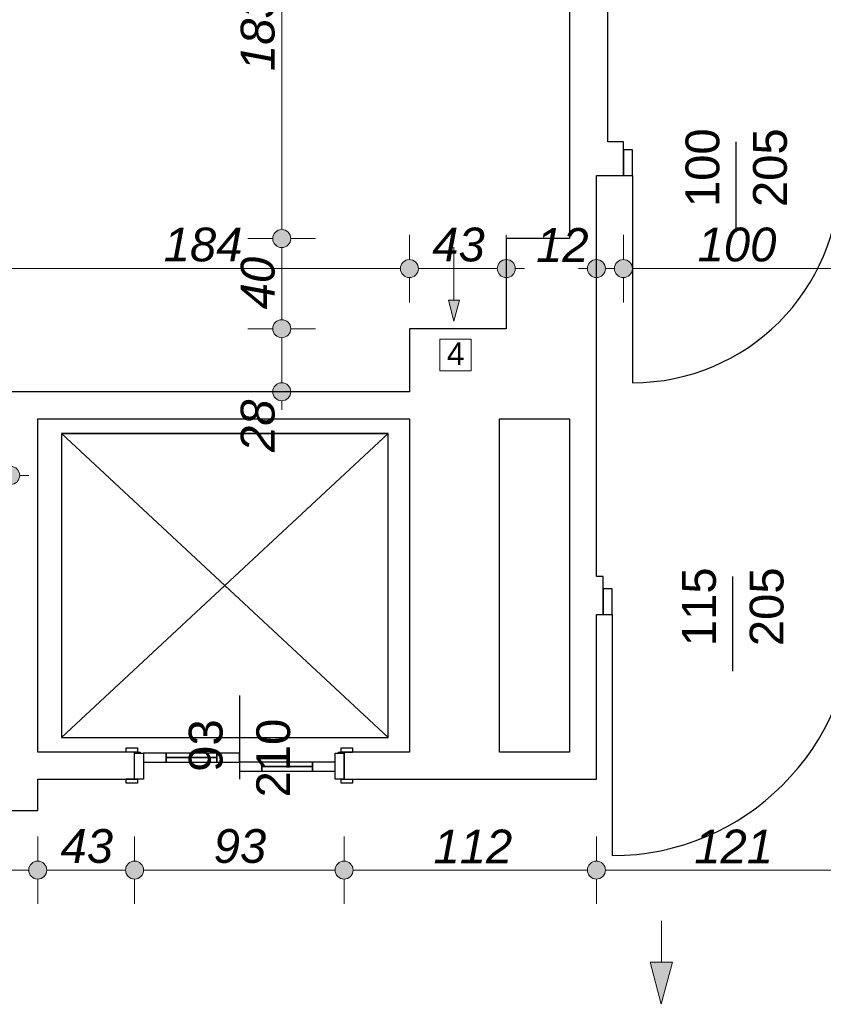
# Model space of a CAD drawing. Header units: millimetres. Extents: x -170998 to -45998, y 10557 to 52557.
# Tile 29 of 92: x -113658 to -110091, y 17689 to 22062. Entities that reach past the tile are written whole.
import ezdxf

# ---------------------------------------------------------------- set-up
doc = ezdxf.new("R2010")
doc.units = ezdxf.units.MM
doc.header["$MEASUREMENT"] = 0
for name, color, linetype in [('Drzwi', 7, 'Continuous'), ('Linia', 7, 'Continuous'), ('Obiekt', 7, 'Continuous'), ('Polilinia', 7, 'Continuous'), ('Słup', 7, 'Continuous'), ('Tekst', 7, 'Continuous'), ('Wymiary', 7, 'Continuous'), ('Ściana', 7, 'Continuous')]:
    doc.layers.add(name, color=color, linetype=linetype)
doc.styles.add('Arial', font='txt')
doc.dimstyles.new('GENERATED_STYLE__1', dxfattribs={"dimtxt": 150, "dimasz": 152, "dimexe": 0.18, "dimexo": 0, "dimgap": 0.09, "dimtad": 1, "dimtih": 1, "dimtoh": 1, "dimlfac": 0.1, "dimzin": 0, "dimdsep": 46, "dimtxsty": 'Arial', "dimblk": 'ARROWHEAD_11', "dimblk1": 'ARROWHEAD_11', "dimblk2": 'ARROWHEAD_11', "dimcen": 0.09, "dimclrd": 114, "dimclre": 114, "dimclrt": 114, "dimazin": 0, "dimtfac": 1, "dimtdec": 4, "dimtmove": 0, "dimatfit": 3, "dimfxl": 1, "dimtolj": 1, "dimtzin": 0, "dimarcsym": 0})
doc.dimstyles.new('GENERATED_STYLE__2', dxfattribs={"dimtxt": 150, "dimasz": 152, "dimexe": 0.18, "dimexo": 0, "dimgap": 0.09, "dimtad": 1, "dimlfac": 0.1, "dimzin": 0, "dimdsep": 46, "dimtxsty": 'Arial', "dimblk": 'ARROWHEAD_11', "dimblk1": 'ARROWHEAD_11', "dimblk2": 'ARROWHEAD_11', "dimcen": 0.09, "dimclrd": 114, "dimclre": 114, "dimclrt": 114, "dimazin": 0, "dimtfac": 1, "dimtdec": 4, "dimtmove": 0, "dimatfit": 3, "dimfxl": 1, "dimtolj": 1, "dimtzin": 0, "dimarcsym": 0})

# ---------------------------------------------------------------- blocks, each defined once
blk = doc.blocks.new('*D498')
at = {"layer": 'Wymiary', "linetype": 'Continuous', "lineweight": 13}
for points in [[(-111058, 20956.1), (-111061.1, 20971.4), (-111069.7, 20984.4), (-111082.7, 20993.1), (-111098, 20996.1), (-111113.3, 20993.1), (-111126.3, 20984.4), (-111135, 20971.4), (-111138, 20956.1), (-111135, 20940.8), (-111126.3, 20927.8), (-111113.3, 20919.2), (-111098, 20916.1), (-111082.7, 20919.2), (-111069.7, 20927.8), (-111061.1, 20940.8)], [(-110938, 20956.1), (-110941.1, 20971.4), (-110949.7, 20984.4), (-110962.7, 20993.1), (-110978, 20996.1), (-110993.3, 20993.1), (-111006.3, 20984.4), (-111015, 20971.4), (-111018, 20956.1), (-111015, 20940.8), (-111006.3, 20927.8), (-110993.3, 20919.2), (-110978, 20916.1), (-110962.7, 20919.2), (-110949.7, 20927.8), (-110941.1, 20940.8)]]:
    blk.add_hatch(color=114, dxfattribs=at).paths.add_polyline_path(points)
at = {"layer": 'Wymiary', "color": 114, "lineweight": 13}
for p, q in [((-111098, 20996.1), (-111098, 21106.1)), ((-110978, 20996.1), (-110978, 21106.1)), ((-111178, 20956.1), (-111138, 20956.1)), ((-111058, 20956.1), (-111018, 20956.1)), ((-111098, 20806.1), (-111098, 20916.1)), ((-110978, 20806.1), (-110978, 20916.1))]:
    blk.add_line(p, q, dxfattribs=at)
for centre in [(-111098, 20956.1), (-110978, 20956.1)]:
    blk.add_circle(centre, 40, dxfattribs=at)
at = {"layer": 'Wymiary', "color": 114, "lineweight": 13, "insert": (-111365.7, 20986.1), "char_height": 150, "attachment_point": 7, "style": 'Arial'}
blk.add_mtext('\\A1;{\\fArial|b0|i1|c238|p38;12}', dxfattribs=at)
blk = doc.blocks.new('ARROWHEAD_11')
at = {"color": 0, "linetype": 'Continuous', "lineweight": 0}
blk.add_line((0, 0), (-1, 0), dxfattribs=at)
at = {"color": 0, "linetype": 'Continuous', "lineweight": 0, "const_width": 0.25, "flags": 128}
blk.add_lwpolyline([(-0.125, 0, 1), (0.125, 0, 1)], format="xyb", close=True, dxfattribs=at)
blk = doc.blocks.new('*D499')
at = {"layer": 'Wymiary', "linetype": 'Continuous', "lineweight": 13}
for points in [[(-110938, 20956.1), (-110941.1, 20971.4), (-110949.7, 20984.4), (-110962.7, 20993.1), (-110978, 20996.1), (-110993.3, 20993.1), (-111006.3, 20984.4), (-111015, 20971.4), (-111018, 20956.1), (-111015, 20940.8), (-111006.3, 20927.8), (-110993.3, 20919.2), (-110978, 20916.1), (-110962.7, 20919.2), (-110949.7, 20927.8), (-110941.1, 20940.8)], [(-109938, 20956.1), (-109941.1, 20971.4), (-109949.7, 20984.4), (-109962.7, 20993.1), (-109978, 20996.1), (-109993.3, 20993.1), (-110006.3, 20984.4), (-110015, 20971.4), (-110018, 20956.1), (-110015, 20940.8), (-110006.3, 20927.8), (-109993.3, 20919.2), (-109978, 20916.1), (-109962.7, 20919.2), (-109949.7, 20927.8), (-109941.1, 20940.8)]]:
    blk.add_hatch(color=114, dxfattribs=at).paths.add_polyline_path(points)
at = {"layer": 'Wymiary', "color": 114, "lineweight": 13}
for p, q in [((-110978, 20996.1), (-110978, 21106.1)), ((-109978, 20996.1), (-109978, 21106.1)), ((-110938, 20956.1), (-110018, 20956.1)), ((-110978, 20806.1), (-110978, 20916.1)), ((-109978, 20806.1), (-109978, 20916.1))]:
    blk.add_line(p, q, dxfattribs=at)
for centre in [(-110978, 20956.1), (-109978, 20956.1)]:
    blk.add_circle(centre, 40, dxfattribs=at)
at = {"layer": 'Wymiary', "color": 114, "lineweight": 13, "insert": (-110648.8, 20986.1), "char_height": 150, "attachment_point": 7, "style": 'Arial'}
blk.add_mtext('\\A1;{\\fArial|b0|i1|c238|p38;100}', dxfattribs=at)
blk = doc.blocks.new('*D512')
at = {"layer": 'Wymiary', "linetype": 'Continuous', "lineweight": 13}
for points in [[(-113728, 18284.7), (-113731.1, 18300), (-113739.7, 18313), (-113752.7, 18321.7), (-113768, 18324.7), (-113783.3, 18321.7), (-113796.3, 18313), (-113805, 18300), (-113808, 18284.7), (-113805, 18269.4), (-113796.3, 18256.4), (-113783.3, 18247.8), (-113768, 18244.7), (-113752.7, 18247.8), (-113739.7, 18256.4), (-113731.1, 18269.4)], [(-113538, 18284.7), (-113541.1, 18300), (-113549.7, 18313), (-113562.7, 18321.7), (-113578, 18324.7), (-113593.3, 18321.7), (-113606.3, 18313), (-113615, 18300), (-113618, 18284.7), (-113615, 18269.4), (-113606.3, 18256.4), (-113593.3, 18247.8), (-113578, 18244.7), (-113562.7, 18247.8), (-113549.7, 18256.4), (-113541.1, 18269.4)]]:
    blk.add_hatch(color=114, dxfattribs=at).paths.add_polyline_path(points)
at = {"layer": 'Wymiary', "color": 114, "lineweight": 13}
for p, q in [((-113768, 18324.7), (-113768, 18434.7)), ((-113578, 18324.7), (-113578, 18434.7)), ((-113728, 18284.7), (-113618, 18284.7)), ((-113768, 18134.7), (-113768, 18244.7)), ((-113578, 18134.7), (-113578, 18244.7))]:
    blk.add_line(p, q, dxfattribs=at)
for centre in [(-113768, 18284.7), (-113578, 18284.7)]:
    blk.add_circle(centre, 40, dxfattribs=at)
blk = doc.blocks.new('*D513')
at = {"layer": 'Wymiary', "linetype": 'Continuous', "lineweight": 13}
for points in [[(-113538, 18284.7), (-113541.1, 18300), (-113549.7, 18313), (-113562.7, 18321.7), (-113578, 18324.7), (-113593.3, 18321.7), (-113606.3, 18313), (-113615, 18300), (-113618, 18284.7), (-113615, 18269.4), (-113606.3, 18256.4), (-113593.3, 18247.8), (-113578, 18244.7), (-113562.7, 18247.8), (-113549.7, 18256.4), (-113541.1, 18269.4)], [(-113108, 18284.7), (-113111.1, 18300), (-113119.7, 18313), (-113132.7, 18321.7), (-113148, 18324.7), (-113163.3, 18321.7), (-113176.3, 18313), (-113185, 18300), (-113188, 18284.7), (-113185, 18269.4), (-113176.3, 18256.4), (-113163.3, 18247.8), (-113148, 18244.7), (-113132.7, 18247.8), (-113119.7, 18256.4), (-113111.1, 18269.4)]]:
    blk.add_hatch(color=114, dxfattribs=at).paths.add_polyline_path(points)
at = {"layer": 'Wymiary', "color": 114, "lineweight": 13}
for p, q in [((-113578, 18324.7), (-113578, 18434.7)), ((-113148, 18324.7), (-113148, 18434.7)), ((-113538, 18284.7), (-113188, 18284.7)), ((-113578, 18134.7), (-113578, 18244.7)), ((-113148, 18134.7), (-113148, 18244.7))]:
    blk.add_line(p, q, dxfattribs=at)
for centre in [(-113578, 18284.7), (-113148, 18284.7)]:
    blk.add_circle(centre, 40, dxfattribs=at)
at = {"layer": 'Wymiary', "color": 114, "lineweight": 13, "insert": (-113476.8, 18314.7), "char_height": 150, "attachment_point": 7, "style": 'Arial'}
blk.add_mtext('\\A1;{\\fArial|b0|i1|c238|p38;43}', dxfattribs=at)
blk = doc.blocks.new('*D514')
at = {"layer": 'Wymiary', "linetype": 'Continuous', "lineweight": 13}
for points in [[(-113108, 18284.7), (-113111.1, 18300), (-113119.7, 18313), (-113132.7, 18321.7), (-113148, 18324.7), (-113163.3, 18321.7), (-113176.3, 18313), (-113185, 18300), (-113188, 18284.7), (-113185, 18269.4), (-113176.3, 18256.4), (-113163.3, 18247.8), (-113148, 18244.7), (-113132.7, 18247.8), (-113119.7, 18256.4), (-113111.1, 18269.4)], [(-112178, 18284.7), (-112181.1, 18300), (-112189.7, 18313), (-112202.7, 18321.7), (-112218, 18324.7), (-112233.3, 18321.7), (-112246.3, 18313), (-112255, 18300), (-112258, 18284.7), (-112255, 18269.4), (-112246.3, 18256.4), (-112233.3, 18247.8), (-112218, 18244.7), (-112202.7, 18247.8), (-112189.7, 18256.4), (-112181.1, 18269.4)]]:
    blk.add_hatch(color=114, dxfattribs=at).paths.add_polyline_path(points)
at = {"layer": 'Wymiary', "color": 114, "lineweight": 13}
for p, q in [((-113148, 18324.7), (-113148, 18434.7)), ((-112218, 18324.7), (-112218, 18434.7)), ((-113108, 18284.7), (-112258, 18284.7)), ((-113148, 18134.7), (-113148, 18244.7)), ((-112218, 18134.7), (-112218, 18244.7))]:
    blk.add_line(p, q, dxfattribs=at)
for centre in [(-113148, 18284.7), (-112218, 18284.7)]:
    blk.add_circle(centre, 40, dxfattribs=at)
at = {"layer": 'Wymiary', "color": 114, "lineweight": 13, "insert": (-112796.8, 18314.7), "char_height": 150, "attachment_point": 7, "style": 'Arial'}
blk.add_mtext('\\A1;{\\fArial|b0|i1|c238|p38;93}', dxfattribs=at)
blk = doc.blocks.new('*D515')
at = {"layer": 'Wymiary', "linetype": 'Continuous', "lineweight": 13}
for points in [[(-112178, 18284.7), (-112181.1, 18300), (-112189.7, 18313), (-112202.7, 18321.7), (-112218, 18324.7), (-112233.3, 18321.7), (-112246.3, 18313), (-112255, 18300), (-112258, 18284.7), (-112255, 18269.4), (-112246.3, 18256.4), (-112233.3, 18247.8), (-112218, 18244.7), (-112202.7, 18247.8), (-112189.7, 18256.4), (-112181.1, 18269.4)], [(-111058, 18284.7), (-111061.1, 18300), (-111069.7, 18313), (-111082.7, 18321.7), (-111098, 18324.7), (-111113.3, 18321.7), (-111126.3, 18313), (-111135, 18300), (-111138, 18284.7), (-111135, 18269.4), (-111126.3, 18256.4), (-111113.3, 18247.8), (-111098, 18244.7), (-111082.7, 18247.8), (-111069.7, 18256.4), (-111061.1, 18269.4)]]:
    blk.add_hatch(color=114, dxfattribs=at).paths.add_polyline_path(points)
at = {"layer": 'Wymiary', "color": 114, "lineweight": 13}
for p, q in [((-112218, 18324.7), (-112218, 18434.7)), ((-111098, 18324.7), (-111098, 18434.7)), ((-112178, 18284.7), (-111138, 18284.7)), ((-112218, 18134.7), (-112218, 18244.7)), ((-111098, 18134.7), (-111098, 18244.7))]:
    blk.add_line(p, q, dxfattribs=at)
for centre in [(-112218, 18284.7), (-111098, 18284.7)]:
    blk.add_circle(centre, 40, dxfattribs=at)
at = {"layer": 'Wymiary', "color": 114, "lineweight": 13, "insert": (-111821.2, 18314.7), "char_height": 150, "attachment_point": 7, "style": 'Arial'}
blk.add_mtext('\\A1;{\\fArial|b0|i1|c238|p38;112}', dxfattribs=at)
blk = doc.blocks.new('*D516')
at = {"layer": 'Wymiary', "linetype": 'Continuous', "lineweight": 13}
for points in [[(-111058, 18284.7), (-111061.1, 18300), (-111069.7, 18313), (-111082.7, 18321.7), (-111098, 18324.7), (-111113.3, 18321.7), (-111126.3, 18313), (-111135, 18300), (-111138, 18284.7), (-111135, 18269.4), (-111126.3, 18256.4), (-111113.3, 18247.8), (-111098, 18244.7), (-111082.7, 18247.8), (-111069.7, 18256.4), (-111061.1, 18269.4)], [(-109848, 18284.7), (-109851.1, 18300), (-109859.7, 18313), (-109872.7, 18321.7), (-109888, 18324.7), (-109903.3, 18321.7), (-109916.3, 18313), (-109925, 18300), (-109928, 18284.7), (-109925, 18269.4), (-109916.3, 18256.4), (-109903.3, 18247.8), (-109888, 18244.7), (-109872.7, 18247.8), (-109859.7, 18256.4), (-109851.1, 18269.4)]]:
    blk.add_hatch(color=114, dxfattribs=at).paths.add_polyline_path(points)
at = {"layer": 'Wymiary', "color": 114, "lineweight": 13}
for p, q in [((-111098, 18324.7), (-111098, 18434.7)), ((-109888, 18324.7), (-109888, 18434.7)), ((-111058, 18284.7), (-109928, 18284.7)), ((-109848, 18284.7), (-109808, 18284.7)), ((-111098, 18134.7), (-111098, 18244.7)), ((-109888, 18134.7), (-109888, 18244.7))]:
    blk.add_line(p, q, dxfattribs=at)
for centre in [(-111098, 18284.7), (-109888, 18284.7)]:
    blk.add_circle(centre, 40, dxfattribs=at)
at = {"layer": 'Wymiary', "color": 114, "lineweight": 13, "insert": (-110663.8, 18314.7), "char_height": 150, "attachment_point": 7, "style": 'Arial'}
blk.add_mtext('\\A1;{\\fArial|b0|i1|c238|p38;121}', dxfattribs=at)
blk = doc.blocks.new('*D519')
at = {"layer": 'Wymiary', "linetype": 'Continuous', "lineweight": 13}
for points in [[(-113728, 20956.1), (-113731.1, 20971.4), (-113739.7, 20984.4), (-113752.7, 20993.1), (-113768, 20996.1), (-113783.3, 20993.1), (-113796.3, 20984.4), (-113805, 20971.4), (-113808, 20956.1), (-113805, 20940.8), (-113796.3, 20927.8), (-113783.3, 20919.2), (-113768, 20916.1), (-113752.7, 20919.2), (-113739.7, 20927.8), (-113731.1, 20940.8)], [(-111888, 20956.1), (-111891.1, 20971.4), (-111899.7, 20984.4), (-111912.7, 20993.1), (-111928, 20996.1), (-111943.3, 20993.1), (-111956.3, 20984.4), (-111965, 20971.4), (-111968, 20956.1), (-111965, 20940.8), (-111956.3, 20927.8), (-111943.3, 20919.2), (-111928, 20916.1), (-111912.7, 20919.2), (-111899.7, 20927.8), (-111891.1, 20940.8)]]:
    blk.add_hatch(color=114, dxfattribs=at).paths.add_polyline_path(points)
at = {"layer": 'Wymiary', "color": 114, "lineweight": 13}
for p, q in [((-113768, 20996.1), (-113768, 21106.1)), ((-111928, 20996.1), (-111928, 21106.1)), ((-113728, 20956.1), (-111968, 20956.1)), ((-113768, 20806.1), (-113768, 20916.1)), ((-111928, 20806.1), (-111928, 20916.1))]:
    blk.add_line(p, q, dxfattribs=at)
for centre in [(-113768, 20956.1), (-111928, 20956.1)]:
    blk.add_circle(centre, 40, dxfattribs=at)
at = {"layer": 'Wymiary', "color": 114, "lineweight": 13, "insert": (-113018.8, 20986.1), "char_height": 150, "attachment_point": 7, "style": 'Arial'}
blk.add_mtext('\\A1;{\\fArial|b0|i1|c238|p38;184}', dxfattribs=at)
blk = doc.blocks.new('*D520')
at = {"layer": 'Wymiary', "linetype": 'Continuous', "lineweight": 13}
for points in [[(-111888, 20956.1), (-111891.1, 20971.4), (-111899.7, 20984.4), (-111912.7, 20993.1), (-111928, 20996.1), (-111943.3, 20993.1), (-111956.3, 20984.4), (-111965, 20971.4), (-111968, 20956.1), (-111965, 20940.8), (-111956.3, 20927.8), (-111943.3, 20919.2), (-111928, 20916.1), (-111912.7, 20919.2), (-111899.7, 20927.8), (-111891.1, 20940.8)], [(-111458, 20956.1), (-111461.1, 20971.4), (-111469.7, 20984.4), (-111482.7, 20993.1), (-111498, 20996.1), (-111513.3, 20993.1), (-111526.3, 20984.4), (-111535, 20971.4), (-111538, 20956.1), (-111535, 20940.8), (-111526.3, 20927.8), (-111513.3, 20919.2), (-111498, 20916.1), (-111482.7, 20919.2), (-111469.7, 20927.8), (-111461.1, 20940.8)]]:
    blk.add_hatch(color=114, dxfattribs=at).paths.add_polyline_path(points)
at = {"layer": 'Wymiary', "color": 114, "lineweight": 13}
for p, q in [((-111928, 20996.1), (-111928, 21106.1)), ((-111498, 20996.1), (-111498, 21106.1)), ((-111888, 20956.1), (-111538, 20956.1)), ((-111458, 20956.1), (-111418, 20956.1)), ((-111928, 20806.1), (-111928, 20916.1)), ((-111498, 20806.1), (-111498, 20916.1))]:
    blk.add_line(p, q, dxfattribs=at)
for centre in [(-111928, 20956.1), (-111498, 20956.1)]:
    blk.add_circle(centre, 40, dxfattribs=at)
at = {"layer": 'Wymiary', "color": 114, "lineweight": 13, "insert": (-111826.8, 20986.1), "char_height": 150, "attachment_point": 7, "style": 'Arial'}
blk.add_mtext('\\A1;{\\fArial|b0|i1|c238|p38;43}', dxfattribs=at)
blk = doc.blocks.new('*D523')
at = {"layer": 'Wymiary', "linetype": 'Continuous', "lineweight": 13}
for points in [[(-115658, 20037.5), (-115661.1, 20052.9), (-115669.7, 20065.8), (-115682.7, 20074.5), (-115698, 20077.5), (-115713.3, 20074.5), (-115726.3, 20065.8), (-115735, 20052.9), (-115738, 20037.5), (-115735, 20022.2), (-115726.3, 20009.3), (-115713.3, 20000.6), (-115698, 19997.5), (-115682.7, 20000.6), (-115669.7, 20009.3), (-115661.1, 20022.2)], [(-113658, 20037.5), (-113661.1, 20052.9), (-113669.7, 20065.8), (-113682.7, 20074.5), (-113698, 20077.5), (-113713.3, 20074.5), (-113726.3, 20065.8), (-113735, 20052.9), (-113738, 20037.5), (-113735, 20022.2), (-113726.3, 20009.3), (-113713.3, 20000.6), (-113698, 19997.5), (-113682.7, 20000.6), (-113669.7, 20009.3), (-113661.1, 20022.2)]]:
    blk.add_hatch(color=114, dxfattribs=at).paths.add_polyline_path(points)
at = {"layer": 'Wymiary', "color": 114, "lineweight": 13}
for p, q in [((-115698, 20077.5), (-115698, 20187.5)), ((-113698, 20077.5), (-113698, 20187.5)), ((-115658, 20037.5), (-113738, 20037.5)), ((-113658, 20037.5), (-113618, 20037.5)), ((-115698, 19887.5), (-115698, 19997.5)), ((-113698, 19887.5), (-113698, 19997.5))]:
    blk.add_line(p, q, dxfattribs=at)
for centre in [(-115698, 20037.5), (-113698, 20037.5)]:
    blk.add_circle(centre, 40, dxfattribs=at)
at = {"layer": 'Wymiary', "color": 114, "lineweight": 13, "insert": (-114868.8, 20067.5), "char_height": 150, "attachment_point": 7, "style": 'Arial'}
blk.add_mtext('\\A1;{\\fArial|b0|i1|c238|p38;200}', dxfattribs=at)
blk = doc.blocks.new('*D524')
at = {"layer": 'Wymiary', "linetype": 'Continuous', "lineweight": 13}
for points in [[(-112454.8, 20689.3), (-112457.8, 20704.6), (-112466.5, 20717.6), (-112479.5, 20726.3), (-112494.8, 20729.3), (-112510.1, 20726.3), (-112523.1, 20717.6), (-112531.7, 20704.6), (-112534.8, 20689.3), (-112531.7, 20674), (-112523.1, 20661), (-112510.1, 20652.4), (-112494.8, 20649.3), (-112479.5, 20652.4), (-112466.5, 20661), (-112457.8, 20674)], [(-112454.8, 20409.3), (-112457.8, 20424.6), (-112466.5, 20437.6), (-112479.5, 20446.3), (-112494.8, 20449.3), (-112510.1, 20446.3), (-112523.1, 20437.6), (-112531.7, 20424.6), (-112534.8, 20409.3), (-112531.7, 20394), (-112523.1, 20381), (-112510.1, 20372.4), (-112494.8, 20369.3), (-112479.5, 20372.4), (-112466.5, 20381), (-112457.8, 20394)]]:
    blk.add_hatch(color=114, dxfattribs=at).paths.add_polyline_path(points)
at = {"layer": 'Wymiary', "color": 114, "lineweight": 13}
for p, q in [((-112534.8, 20689.3), (-112644.8, 20689.3)), ((-112344.8, 20689.3), (-112454.8, 20689.3)), ((-112494.8, 20449.3), (-112494.8, 20649.3)), ((-112534.8, 20409.3), (-112644.8, 20409.3)), ((-112344.8, 20409.3), (-112454.8, 20409.3)), ((-112494.8, 20329.3), (-112494.8, 20369.3))]:
    blk.add_line(p, q, dxfattribs=at)
for centre in [(-112494.8, 20689.3), (-112494.8, 20409.3)]:
    blk.add_circle(centre, 40, dxfattribs=at)
at = {"layer": 'Wymiary', "color": 114, "lineweight": 13, "insert": (-112524.8, 20141.7), "char_height": 150, "attachment_point": 7, "rotation": 90, "style": 'Arial'}
blk.add_mtext('\\A1;{\\fArial|b0|i1|c238|p38;28}', dxfattribs=at)
blk = doc.blocks.new('*D525')
at = {"layer": 'Wymiary', "linetype": 'Continuous', "lineweight": 13}
for points in [[(-112454.8, 21089.3), (-112457.8, 21104.6), (-112466.5, 21117.6), (-112479.5, 21126.3), (-112494.8, 21129.3), (-112510.1, 21126.3), (-112523.1, 21117.6), (-112531.7, 21104.6), (-112534.8, 21089.3), (-112531.7, 21074), (-112523.1, 21061), (-112510.1, 21052.4), (-112494.8, 21049.3), (-112479.5, 21052.4), (-112466.5, 21061), (-112457.8, 21074)], [(-112454.8, 20689.3), (-112457.8, 20704.6), (-112466.5, 20717.6), (-112479.5, 20726.3), (-112494.8, 20729.3), (-112510.1, 20726.3), (-112523.1, 20717.6), (-112531.7, 20704.6), (-112534.8, 20689.3), (-112531.7, 20674), (-112523.1, 20661), (-112510.1, 20652.4), (-112494.8, 20649.3), (-112479.5, 20652.4), (-112466.5, 20661), (-112457.8, 20674)]]:
    blk.add_hatch(color=114, dxfattribs=at).paths.add_polyline_path(points)
at = {"layer": 'Wymiary', "color": 114, "lineweight": 13}
for p, q in [((-112534.8, 21089.3), (-112644.8, 21089.3)), ((-112344.8, 21089.3), (-112454.8, 21089.3)), ((-112494.8, 20729.3), (-112494.8, 21049.3)), ((-112534.8, 20689.3), (-112644.8, 20689.3)), ((-112344.8, 20689.3), (-112454.8, 20689.3))]:
    blk.add_line(p, q, dxfattribs=at)
for centre in [(-112494.8, 21089.3), (-112494.8, 20689.3)]:
    blk.add_circle(centre, 40, dxfattribs=at)
at = {"layer": 'Wymiary', "color": 114, "lineweight": 13, "insert": (-112524.8, 20775.5), "char_height": 150, "attachment_point": 7, "rotation": 90, "style": 'Arial'}
blk.add_mtext('\\A1;{\\fArial|b0|i1|c238|p38;40}', dxfattribs=at)
blk = doc.blocks.new('*D526')
at = {"layer": 'Wymiary', "linetype": 'Continuous', "lineweight": 13}
for points in [[(-112454.8, 22919.3), (-112457.8, 22934.6), (-112466.5, 22947.6), (-112479.5, 22956.3), (-112494.8, 22959.3), (-112510.1, 22956.3), (-112523.1, 22947.6), (-112531.7, 22934.6), (-112534.8, 22919.3), (-112531.7, 22904), (-112523.1, 22891), (-112510.1, 22882.4), (-112494.8, 22879.3), (-112479.5, 22882.4), (-112466.5, 22891), (-112457.8, 22904)], [(-112454.8, 21089.3), (-112457.8, 21104.6), (-112466.5, 21117.6), (-112479.5, 21126.3), (-112494.8, 21129.3), (-112510.1, 21126.3), (-112523.1, 21117.6), (-112531.7, 21104.6), (-112534.8, 21089.3), (-112531.7, 21074), (-112523.1, 21061), (-112510.1, 21052.4), (-112494.8, 21049.3), (-112479.5, 21052.4), (-112466.5, 21061), (-112457.8, 21074)]]:
    blk.add_hatch(color=114, dxfattribs=at).paths.add_polyline_path(points)
at = {"layer": 'Wymiary', "color": 114, "lineweight": 13}
for p, q in [((-112534.8, 22919.3), (-112644.8, 22919.3)), ((-112344.8, 22919.3), (-112454.8, 22919.3)), ((-112494.8, 21129.3), (-112494.8, 22879.3)), ((-112534.8, 21089.3), (-112644.8, 21089.3)), ((-112344.8, 21089.3), (-112454.8, 21089.3))]:
    blk.add_line(p, q, dxfattribs=at)
for centre in [(-112494.8, 22919.3), (-112494.8, 21089.3)]:
    blk.add_circle(centre, 40, dxfattribs=at)
at = {"layer": 'Wymiary', "color": 114, "lineweight": 13, "insert": (-112524.8, 21833.6), "char_height": 150, "attachment_point": 7, "rotation": 90, "style": 'Arial'}
blk.add_mtext('\\A1;{\\fArial|b0|i1|c238|p38;183}', dxfattribs=at)
blk = doc.blocks.new('*D717')
at = {"layer": 'Wymiary', "linetype": 'Continuous', "lineweight": 13}
for points in [[(-140218, 15152.7), (-140221.1, 15168.1), (-140229.7, 15181), (-140242.7, 15189.7), (-140258, 15192.7), (-140273.3, 15189.7), (-140286.3, 15181), (-140295, 15168.1), (-140298, 15152.7), (-140295, 15137.4), (-140286.3, 15124.5), (-140273.3, 15115.8), (-140258, 15112.7), (-140242.7, 15115.8), (-140229.7, 15124.5), (-140221.1, 15137.4)], [(-67518, 15152.7), (-67521, 15168.1), (-67529.7, 15181), (-67542.7, 15189.7), (-67558, 15192.7), (-67573.3, 15189.7), (-67586.3, 15181), (-67594.9, 15168.1), (-67598, 15152.7), (-67594.9, 15137.4), (-67586.3, 15124.5), (-67573.3, 15115.8), (-67558, 15112.7), (-67542.7, 15115.8), (-67529.7, 15124.5), (-67521, 15137.4)]]:
    blk.add_hatch(color=114, dxfattribs=at).paths.add_polyline_path(points)
at = {"layer": 'Wymiary', "color": 114, "lineweight": 13}
for p, q in [((-140258, 15192.7), (-140258, 15302.7)), ((-67558, 15192.7), (-67558, 15302.7)), ((-140338, 15152.7), (-140298, 15152.7)), ((-140218, 15152.7), (-67598, 15152.7)), ((-67518, 15152.7), (-67478, 15152.7)), ((-140258, 15002.7), (-140258, 15112.7)), ((-67558, 15002.7), (-67558, 15112.7))]:
    blk.add_line(p, q, dxfattribs=at)
for centre in [(-140258, 15152.7), (-67558, 15152.7)]:
    blk.add_circle(centre, 40, dxfattribs=at)
at = {"layer": 'Wymiary', "color": 114, "lineweight": 13, "insert": (-104307.1, 15182.7), "char_height": 150, "attachment_point": 7, "style": 'Arial'}
blk.add_mtext('\\A1;{\\fArial|b0|i1|c238|p38;7\xa0270,01}', dxfattribs=at)

msp = doc.modelspace()

# ---------------------------------------------------------------- hatches: boundary and pattern name
at = {"layer": 'Linia', "linetype": 'Continuous', "lineweight": 13}
for points in [[(-111730.317, 20723.231), (-111705.317, 20816.533), (-111755.317, 20816.533)], [(-110810, 17689.012), (-110759.752, 17875.547), (-110859.751, 17875.681)]]:
    msp.add_hatch(color=150, dxfattribs=at).paths.add_polyline_path(points)

# ---------------------------------------------------------------- linework, layer by layer
at = {"layer": 'Drzwi'}
for p, q in [((-110938.019, 21484.32), (-110978.019, 21484.32)), ((-110978.019, 21484.32), (-110978.019, 21369.32)), ((-110978.019, 21369.32), (-110978.019, 21484.32)), ((-110938.019, 21369.32), (-110938.019, 21484.32)), ((-110978.019, 21369.32), (-110938.019, 21369.32)), ((-110938.019, 21369.32), (-110938.019, 20449.32)), ((-111028.019, 19534.32), (-111068.019, 19534.32)), ((-111068.019, 19534.32), (-111068.019, 19419.32)), ((-111068.019, 19419.32), (-111068.019, 19534.32)), ((-111028.019, 19419.32), (-111028.019, 19534.32)), ((-111068.019, 19419.32), (-111028.019, 19419.32)), ((-111028.019, 19419.32), (-111028.019, 18349.32)), ((-113185.019, 18809.32), (-113185.019, 18828.32)), ((-113185.019, 18828.32), (-113135.019, 18828.32)), ((-113135.019, 18809.32), (-113185.019, 18809.32)), ((-113148.019, 18809.32), (-113185.019, 18809.32)), ((-113148.019, 18804.32), (-113148.019, 18809.32)), ((-113148.019, 18809.32), (-113123.019, 18809.32)), ((-113148.019, 18804.32), (-113148.019, 18809.32)), ((-113123.019, 18804.32), (-113148.019, 18804.32)), ((-113148.019, 18689.32), (-113148.019, 18804.32)), ((-113148.019, 18804.32), (-113108.019, 18804.32)), ((-113148.019, 18689.32), (-113148.019, 18804.32)), ((-113135.019, 18828.32), (-113135.019, 18809.32)), ((-113123.019, 18809.32), (-113123.019, 18804.32)), ((-113108.019, 18804.32), (-113108.019, 18689.32)), ((-113008.019, 18804.32), (-113108.019, 18804.32)), ((-113108.019, 18804.32), (-113108.019, 18764.32)), ((-112783.019, 18804.32), (-113008.019, 18804.32)), ((-113008.019, 18804.32), (-113008.019, 18784.32)), ((-113008.019, 18764.32), (-113008.019, 18804.32)), ((-112783.019, 18784.32), (-112783.019, 18804.32)), ((-112683.019, 18804.32), (-112783.019, 18804.32)), ((-112783.019, 18804.32), (-112783.019, 18764.32)), ((-112683.019, 18764.32), (-112683.019, 18804.32)), ((-112258.019, 18689.32), (-112258.019, 18804.32)), ((-112258.019, 18804.32), (-112218.019, 18804.32)), ((-112243.019, 18804.32), (-112243.019, 18809.32)), ((-112243.019, 18809.32), (-112218.019, 18809.32)), ((-112218.019, 18804.32), (-112243.019, 18804.32)), ((-112231.019, 18828.32), (-112181.019, 18828.32)), ((-112231.019, 18809.32), (-112231.019, 18828.32)), ((-112181.019, 18809.32), (-112231.019, 18809.32)), ((-112218.019, 18809.32), (-112218.019, 18804.32)), ((-112218.019, 18804.32), (-112218.019, 18809.32)), ((-112218.019, 18809.32), (-112181.019, 18809.32)), ((-112218.019, 18804.32), (-112218.019, 18689.32)), ((-112218.019, 18689.32), (-112218.019, 18804.32)), ((-112181.019, 18828.32), (-112181.019, 18809.32)), ((-113108.019, 18764.32), (-113008.019, 18764.32)), ((-113008.019, 18784.32), (-112783.019, 18784.32)), ((-112783.019, 18784.32), (-113008.019, 18784.32)), ((-113008.019, 18784.32), (-113008.019, 18764.32)), ((-112783.019, 18784.32), (-113008.019, 18784.32)), ((-113008.019, 18764.32), (-112783.019, 18764.32)), ((-112783.019, 18764.32), (-112783.019, 18784.32)), ((-112783.019, 18764.32), (-112683.019, 18764.32)), ((-112583.019, 18764.32), (-112683.019, 18764.32)), ((-112683.019, 18764.32), (-112683.019, 18724.32)), ((-112358.019, 18764.32), (-112583.019, 18764.32)), ((-112583.019, 18764.32), (-112583.019, 18744.32)), ((-112583.019, 18724.32), (-112583.019, 18764.32)), ((-112358.019, 18744.32), (-112358.019, 18764.32)), ((-112258.019, 18764.32), (-112358.019, 18764.32)), ((-112358.019, 18764.32), (-112358.019, 18724.32)), ((-112258.019, 18724.32), (-112258.019, 18764.32)), ((-112683.019, 18724.32), (-112583.019, 18724.32)), ((-112583.019, 18744.32), (-112358.019, 18744.32)), ((-112358.019, 18744.32), (-112583.019, 18744.32)), ((-112583.019, 18744.32), (-112583.019, 18724.32)), ((-112358.019, 18744.32), (-112583.019, 18744.32)), ((-112583.019, 18724.32), (-112358.019, 18724.32)), ((-112358.019, 18724.32), (-112358.019, 18744.32)), ((-112358.019, 18724.32), (-112258.019, 18724.32)), ((-113185.019, 18670.32), (-113185.019, 18689.32)), ((-113185.019, 18689.32), (-113135.019, 18689.32)), ((-113148.019, 18689.32), (-113185.019, 18689.32)), ((-113108.019, 18689.32), (-113148.019, 18689.32)), ((-113135.019, 18689.32), (-113135.019, 18670.32)), ((-112218.019, 18689.32), (-112258.019, 18689.32)), ((-112231.019, 18689.32), (-112181.019, 18689.32)), ((-112231.019, 18670.32), (-112231.019, 18689.32)), ((-112218.019, 18689.32), (-112181.019, 18689.32)), ((-112181.019, 18689.32), (-112181.019, 18670.32)), ((-113135.019, 18670.32), (-113185.019, 18670.32)), ((-112181.019, 18670.32), (-112231.019, 18670.32))]:
    msp.add_line(p, q, dxfattribs=at)
for centre, radius in [((-110938.019, 21369.32), 920), ((-111028.019, 19419.32), 1070)]:
    msp.add_arc(centre, radius, 270, 0, dxfattribs=at)
at = {"layer": 'Linia', "color": 150, "lineweight": 13}
for p, q in [((-111730.317, 21050.924), (-111730.317, 20816.533)), ((-111730.317, 20723.231), (-111755.317, 20816.533)), ((-111755.317, 20816.533), (-111705.317, 20816.533)), ((-111730.317, 20723.231), (-111705.317, 20816.533)), ((-111793.65, 20502.596), (-111793.65, 20642.596)), ((-111793.65, 20642.596), (-111653.65, 20642.596)), ((-111653.65, 20642.596), (-111653.65, 20502.596)), ((-111653.65, 20502.596), (-111793.65, 20502.596)), ((-110809.506, 18059.386), (-110809.752, 17875.614)), ((-110810, 17689.012), (-110859.751, 17875.681)), ((-110859.751, 17875.681), (-110759.752, 17875.547)), ((-110810, 17689.012), (-110759.752, 17875.547))]:
    msp.add_line(p, q, dxfattribs=at)
at = {"layer": 'Obiekt'}
for p, q in [((-110478.019, 21117.942), (-110478.019, 21519.32)), ((-110493.019, 19167.942), (-110493.019, 19589.32)), ((-112683.019, 19060.699), (-112683.019, 18689.32))]:
    msp.add_line(p, q, dxfattribs=at)
at = {"layer": 'Polilinia', "flags": 128}
msp.add_lwpolyline([(-113472.793, 18874.149), (-112022.793, 18874.149), (-112022.793, 20224.149), (-113472.793, 20224.149), (-112022.793, 18874.149), (-112022.793, 20224.149), (-113472.793, 20224.149), (-112022.793, 20224.149)], close=True, dxfattribs=at)
msp.add_lwpolyline([(-113472.793, 20224.149), (-113472.793, 18874.149)], dxfattribs=at)
at = {"layer": 'Słup'}
for p, q in [((-111498.019, 21089.32), (-111498.019, 20689.32)), ((-111218.019, 21089.32), (-111498.019, 21089.32))]:
    msp.add_line(p, q, dxfattribs=at)
at = {"layer": 'Ściana'}
for p, q in [((-110978.019, 21484.32), (-110978.019, 21519.32)), ((-110978.019, 21369.32), (-110978.019, 21484.32)), ((-111068.019, 19534.32), (-111068.019, 19589.32)), ((-111068.019, 19419.32), (-111068.019, 19534.32)), ((-113148.019, 18809.32), (-113185.019, 18809.32)), ((-113148.019, 18804.32), (-113148.019, 18809.32)), ((-113148.019, 18689.32), (-113148.019, 18804.32)), ((-112218.019, 18809.32), (-112181.019, 18809.32)), ((-112218.019, 18804.32), (-112218.019, 18809.32)), ((-112218.019, 18689.32), (-112218.019, 18804.32)), ((-113148.019, 18689.32), (-113185.019, 18689.32)), ((-112218.019, 18689.32), (-112181.019, 18689.32))]:
    msp.add_line(p, q, dxfattribs=at)
at = {"layer": 'Ściana', "flags": 128}
for points in [[(-111048.019, 21519.32), (-111048.019, 24049.32)], [(-111218.019, 22919.32), (-111218.019, 21369.32)], [(-110978.019, 21519.32), (-111048.019, 21519.32)], [(-111218.019, 21369.32), (-111218.019, 21089.32)], [(-111098.019, 19589.32), (-111098.019, 21369.32)], [(-111098.019, 21369.32), (-110978.019, 21369.32)], [(-111498.019, 20689.32), (-111928.019, 20689.32)], [(-111928.019, 20689.32), (-111928.019, 20409.32)], [(-113578.019, 20409.32), (-113698.019, 20409.32)], [(-111928.019, 20409.32), (-113578.019, 20409.32)], [(-113578.019, 20289.32), (-111928.019, 20289.32)], [(-113578.019, 18809.32), (-113578.019, 20289.32)], [(-111928.019, 20289.32), (-111928.019, 18809.32)], [(-111528.019, 20289.32), (-111218.019, 20289.32)], [(-111528.019, 18809.32), (-111528.019, 20289.32)], [(-111218.019, 20289.32), (-111218.019, 18809.32)], [(-111068.019, 19589.32), (-111098.019, 19589.32)], [(-111098.019, 18809.32), (-111098.019, 19419.32)], [(-111098.019, 19419.32), (-111068.019, 19419.32)], [(-113148.019, 18809.32), (-113578.019, 18809.32)], [(-111928.019, 18809.32), (-112218.019, 18809.32)], [(-111218.019, 18809.32), (-111528.019, 18809.32)], [(-111098.019, 18689.32), (-111098.019, 18809.32)], [(-113578.019, 18549.32), (-113578.019, 18689.32)], [(-113578.019, 18689.32), (-113148.019, 18689.32)], [(-112218.019, 18689.32), (-111098.019, 18689.32)], [(-113768.019, 18549.32), (-113578.019, 18549.32)]]:
    msp.add_lwpolyline(points, dxfattribs=at)

# ---------------------------------------------------------------- texts
at = {"layer": 'Obiekt', "char_height": 150, "attachment_point": 7, "rotation": 90, "style": 'Arial'}
for s, insert in [('\\A1;{\\fArial|b0|i0|c238|p38;100}', (-110550.55, 21229.494)), ('\\A1;{\\fArial|b0|i0|c238|p38;205}', (-110250.55, 21229.494)), ('\\A1;{\\fArial|b0|i0|c238|p38;115}', (-110565.55, 19279.494)), ('\\A1;{\\fArial|b0|i0|c238|p38;205}', (-110265.55, 19279.494)), ('\\A1;{\\fArial|b0|i0|c238|p38;93}', (-112755.447, 18721.489)), ('\\A1;{\\fArial|b0|i0|c238|p38;210}', (-112455.55, 18607.66))]:
    msp.add_mtext(s, dxfattribs=dict(at, insert=insert))
at = {"layer": 'Tekst', "color": 150, "lineweight": 13, "insert": (-111761.593, 20578.311), "char_height": 100, "attachment_point": 4, "style": 'Arial'}
msp.add_mtext('\\A1;{\\fArial|b0|i0|c238|p38;4}', dxfattribs=at)

# ---------------------------------------------------------------- dimensions: what is measured, and where the dimension line sits
at = {"layer": 'Wymiary', "color": 114, "lineweight": 13}
for base, p1, p2, picture, middle in [((-112494.79, 22919.32), (-111498.019, 21089.32), (-111218.019, 22919.32), '*D526', (-112599.79, 22004.32)), ((-112494.79, 21089.32), (-111928.019, 20689.32), (-111498.019, 21089.32), '*D525', (-112599.79, 20889.32)), ((-112494.79, 20689.32), (-111928.019, 20409.32), (-111928.019, 20689.32), '*D524', (-112599.79, 20255.491))]:
    dim = msp.add_linear_dim(base=base, p1=p1, p2=p2, angle=90, dimstyle='GENERATED_STYLE__2', dxfattribs=at)
    dim.commit()
    dim.dimension.update_dxf_attribs({"geometry": picture, "text_midpoint": middle, "dimtype": 160, "text_rotation": 90})
for base, p1, p2, picture, middle in [((-110978.019, 20956.107), (-111098.019, 21369.32), (-110978.019, 21369.32), '*D498', (-111251.848, 21061.107)), ((-109978.019, 20956.107), (-110978.019, 21369.32), (-109978.019, 21369.32), '*D499', (-110478.019, 21061.107)), ((-111928.019, 20956.107), (-113768.019, 20409.32), (-111928.019, 20409.32), '*D519', (-112848.019, 21061.107)), ((-111498.019, 20956.107), (-111928.019, 20409.32), (-111498.019, 20689.32), '*D520', (-111713.019, 21061.107)), ((-67557.968, 15152.749), (-140258.019, 14639.32), (-67557.968, 20909.241), '*D717', (-103907.994, 15257.749)), ((-113698.019, 20037.55), (-115698.019, 19624.32), (-113698.019, 19539.32), '*D523', (-114698.019, 20142.55)), ((-113578.019, 18284.714), (-113768.019, 18549.32), (-113578.019, 18689.32), '*D512', (-113921.848, 18389.714)), ((-113148.019, 18284.714), (-113578.019, 18689.32), (-113148.019, 18689.32), '*D513', (-113363.019, 18389.714)), ((-112218.019, 18284.714), (-113148.019, 18689.32), (-112218.019, 18689.32), '*D514', (-112683.019, 18389.714)), ((-111098.019, 18284.714), (-112218.019, 18689.32), (-111098.019, 18689.32), '*D515', (-111658.019, 18389.714)), ((-109888.019, 18284.714), (-111098.019, 18689.32), (-109888.019, 17994.32), '*D516', (-110493.019, 18389.714))]:
    dim = msp.add_linear_dim(base=base, p1=p1, p2=p2, dimstyle='GENERATED_STYLE__1', dxfattribs=at)
    dim.commit()
    dim.dimension.update_dxf_attribs({"geometry": picture, "text_midpoint": middle, "dimtype": 160})

doc.saveas('drawing.dxf')
